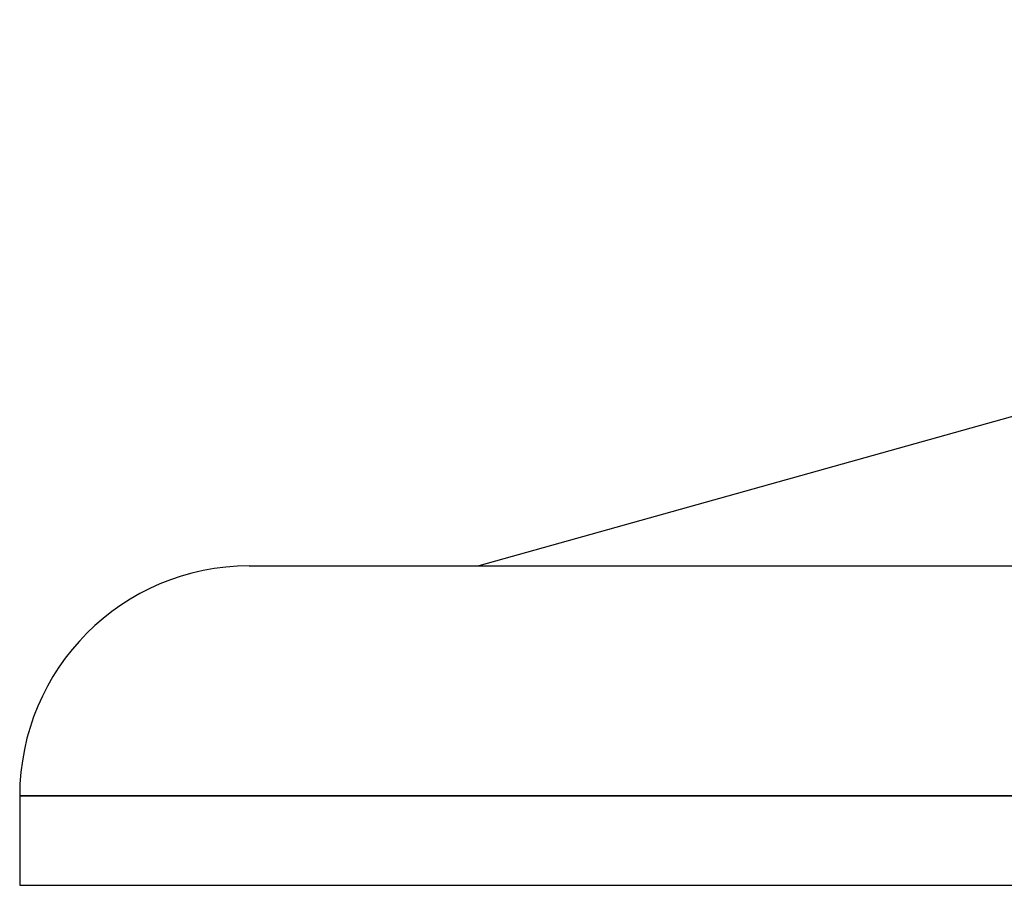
# Model space of a CAD drawing. Header units: millimetres. Extents: x -575 to 575, y -439 to 445.
# Tile 2 of 20: x -575 to -387, y 79 to 244. Entities that reach past the tile are written whole.
import ezdxf

# ---------------------------------------------------------------- set-up
doc = ezdxf.new("R2010")
doc.units = ezdxf.units.MM
doc.layers.add('HIDDEN', color=7, linetype='Continuous')
doc.layers.add('THICK', color=7, linetype='Continuous')

msp = doc.modelspace()

# ---------------------------------------------------------------- linework, layer by layer
at = {"layer": 'HIDDEN'}
msp.add_line((0, 96.08), (-575, 96.08), dxfattribs=at)
at = {"layer": 'THICK'}
for p, q in [((-115, 244), (-487.4, 139.88)), ((-531.2, 139.88), (0, 139.88)), ((-575, 96.08), (-575, 79)), ((-575, 96.08), (0, 96.08)), ((-575, 79), (575, 79))]:
    msp.add_line(p, q, dxfattribs=at)
msp.add_arc((-531.2, 96.08), 43.8, 90, 180, dxfattribs=at)

doc.saveas('drawing.dxf')
